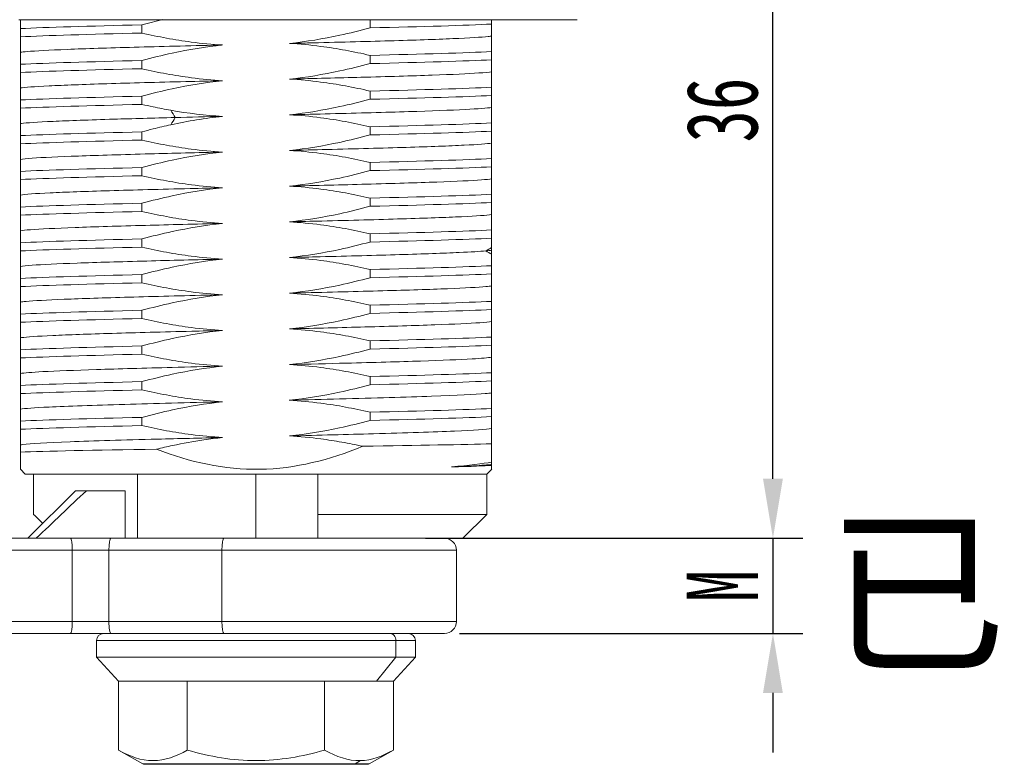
# Model space of a CAD drawing. Header units: millimetres. Extents: x 2948 to 3214, y 1377 to 1606.
# Tile 4 of 12: x 3023 to 3064, y 1487 to 1519. Entities that reach past the tile are written whole.
import ezdxf

# ---------------------------------------------------------------- set-up
doc = ezdxf.new("R2010")
doc.units = ezdxf.units.MM
doc.layers.get('Defpoints').update_dxf_attribs({"lineweight": 18})
for name, color, linetype, lineweight in [('10', 7, 'Continuous', 18), ('20', 7, 'Continuous', 18), ('尺寸线层', 3, 'Continuous', 18)]:
    doc.layers.add(name, color=color, linetype=linetype, lineweight=lineweight)
doc.styles.get("Standard").update_dxf_attribs({"font": 'arial.ttf'})
doc.styles.add('标准', font='txt', dxfattribs={"width": 0.667})
doc.dimstyles.new('对齐', dxfattribs={"dimtxt": 3, "dimasz": 2.5, "dimexe": 1.25, "dimexo": 0.625, "dimtad": 1, "dimdsep": 46, "dimtxsty": '标准', "dimcen": 2.5, "dimdle": 5, "dimclrd": 3, "dimclre": 3, "dimclrt": 3, "dimadec": 0, "dimazin": 0, "dimtfac": 1, "dimtmove": 0, "dimatfit": 3, "dimfxl": 1, "dimtolj": 1, "dimarcsym": 0})

# ---------------------------------------------------------------- blocks, each defined once
blk = doc.blocks.new('*D24')
at = {"layer": 'Defpoints', "color": 0, "transparency": 16777216}
for p in [(3043.752, 1532.919), (3054.47, 1532.919), (3039.249, 1496.919)]:
    blk.add_point(p, dxfattribs=at)
at = {"layer": '尺寸线层', "color": 3, "linetype": 'Continuous', "lineweight": -2, "transparency": 16777216}
for p, q in [((3044.377, 1532.919), (3055.72, 1532.919)), ((3054.47, 1499.419), (3054.47, 1530.419)), ((3039.874, 1496.919), (3055.72, 1496.919))]:
    blk.add_line(p, q, dxfattribs=at)
at = {"layer": '尺寸线层', "color": 3, "transparency": 16777216}
for points in [[(3054.053, 1530.419), (3054.886, 1530.419), (3054.47, 1532.919)], [(3054.053, 1499.419), (3054.886, 1499.419), (3054.47, 1496.919)]]:
    blk.add_solid(points, dxfattribs=at)
at = {"layer": '尺寸线层', "color": 3, "transparency": 16777216, "insert": (3052.345, 1514.919), "char_height": 3, "width": 5.93296, "attachment_point": 5, "rotation": 90, "style": '标准'}
blk.add_mtext('\\A1;36', dxfattribs=at)
blk = doc.blocks.new('*D29')
at = {"layer": 'Defpoints', "color": 0, "transparency": 16777216}
for p in [(3041.443, 1496.919), (3040.667, 1492.919), (3054.47, 1492.919)]:
    blk.add_point(p, dxfattribs=at)
at = {"layer": '尺寸线层', "color": 3, "linetype": 'Continuous', "lineweight": -2, "transparency": 16777216}
for p, q in [((3054.47, 1499.419), (3054.47, 1501.919)), ((3042.068, 1496.919), (3055.72, 1496.919)), ((3054.47, 1496.919), (3054.47, 1492.919)), ((3041.292, 1492.919), (3055.72, 1492.919)), ((3054.47, 1490.419), (3054.47, 1487.919))]:
    blk.add_line(p, q, dxfattribs=at)
at = {"layer": '尺寸线层', "color": 3, "transparency": 16777216}
for points in [[(3054.053, 1499.419), (3054.886, 1499.419), (3054.47, 1496.919)], [(3054.053, 1490.419), (3054.886, 1490.419), (3054.47, 1492.919)]]:
    blk.add_solid(points, dxfattribs=at)
at = {"layer": '尺寸线层', "color": 3, "transparency": 16777216, "insert": (3052.345, 1494.919), "char_height": 3, "width": 6, "attachment_point": 5, "rotation": 90, "style": '标准'}
blk.add_mtext('\\A1;M', dxfattribs=at)

msp = doc.modelspace()

# ---------------------------------------------------------------- linework, layer by layer
at = {"layer": '10', "color": 0, "linetype": 'Continuous'}
for p, q in [((3029.204, 1518.719), (3022.781, 1518.719)), ((3022.843, 1518.72), (3022.843, 1518.344)), ((3022.843, 1518.344), (3022.843, 1517.999)), ((3027.948, 1518.504), (3027.948, 1518.159)), ((3036.281, 1518.719), (3029.204, 1518.719)), ((3042.704, 1518.719), (3036.281, 1518.719)), ((3037.537, 1518.719), (3037.537, 1518.374)), ((3042.643, 1518.719), (3042.643, 1518.534)), ((3042.643, 1518.534), (3042.643, 1518.03)), ((3042.704, 1518.719), (3046.243, 1518.719)), ((3022.843, 1517.999), (3022.843, 1517.347)), ((3042.643, 1518.03), (3042.643, 1517.378)), ((3022.843, 1517.347), (3022.843, 1516.844)), ((3037.537, 1517.219), (3037.537, 1516.874)), ((3042.643, 1517.378), (3042.643, 1517.034)), ((3022.843, 1516.499), (3022.843, 1516.844)), ((3027.948, 1517.004), (3027.948, 1516.659)), ((3042.643, 1517.034), (3042.643, 1516.53)), ((3022.843, 1516.499), (3022.843, 1515.848)), ((3042.643, 1516.53), (3042.643, 1515.879)), ((3022.843, 1515.848), (3022.843, 1515.344)), ((3042.643, 1515.879), (3042.643, 1515.533)), ((3027.948, 1515.503), (3027.948, 1515.159)), ((3037.537, 1515.719), (3037.537, 1515.374)), ((3042.643, 1515.533), (3042.643, 1515.03)), ((3022.843, 1514.999), (3022.843, 1515.344)), ((3022.843, 1514.999), (3022.843, 1514.348)), ((3042.643, 1515.03), (3042.643, 1514.379)), ((3022.843, 1514.348), (3022.843, 1513.844)), ((3037.537, 1514.219), (3037.537, 1513.874)), ((3042.643, 1514.379), (3042.643, 1514.034)), ((3022.843, 1513.499), (3022.843, 1513.844)), ((3027.948, 1514.003), (3027.948, 1513.658)), ((3042.643, 1514.034), (3042.643, 1513.53)), ((3022.843, 1513.499), (3022.843, 1512.847)), ((3042.643, 1513.53), (3042.643, 1512.879)), ((3022.843, 1512.847), (3022.843, 1512.344)), ((3037.537, 1512.719), (3037.537, 1512.374)), ((3042.643, 1512.879), (3042.643, 1512.534)), ((3042.643, 1512.534), (3042.643, 1512.03)), ((3022.843, 1511.999), (3022.843, 1512.344)), ((3027.948, 1512.504), (3027.948, 1512.159)), ((3022.843, 1511.999), (3022.843, 1511.348)), ((3042.643, 1512.03), (3042.643, 1511.378)), ((3022.843, 1511.348), (3022.843, 1510.844)), ((3042.643, 1511.378), (3042.643, 1511.034)), ((3027.948, 1511.003), (3027.948, 1510.658)), ((3037.537, 1511.219), (3037.537, 1510.874)), ((3042.643, 1511.034), (3042.643, 1510.53)), ((3022.843, 1510.499), (3022.843, 1510.844)), ((3022.843, 1510.499), (3022.843, 1509.847)), ((3042.643, 1510.53), (3042.643, 1509.879)), ((3022.843, 1509.847), (3022.843, 1509.344)), ((3037.537, 1509.719), (3037.537, 1509.374)), ((3042.643, 1509.879), (3042.643, 1509.534)), ((3022.843, 1508.999), (3022.843, 1509.344)), ((3027.948, 1509.504), (3027.948, 1509.158)), ((3042.643, 1509.534), (3042.643, 1509.143)), ((3022.843, 1508.999), (3022.843, 1508.347)), ((3042.643, 1509.143), (3042.643, 1509.03)), ((3042.643, 1509.03), (3042.643, 1508.86)), ((3042.643, 1508.86), (3042.643, 1508.379)), ((3042.643, 1508.379), (3042.643, 1508.034)), ((3022.843, 1508.347), (3022.843, 1507.844)), ((3027.948, 1508.004), (3027.948, 1507.659)), ((3037.537, 1508.219), (3037.537, 1507.874)), ((3042.643, 1508.034), (3042.643, 1507.53)), ((3022.843, 1507.499), (3022.843, 1507.844)), ((3022.843, 1507.499), (3022.843, 1506.847)), ((3042.643, 1507.53), (3042.643, 1506.878)), ((3022.843, 1506.847), (3022.843, 1506.344)), ((3042.643, 1506.878), (3042.643, 1506.534)), ((3022.843, 1505.999), (3022.843, 1506.344)), ((3027.948, 1506.503), (3027.948, 1506.159)), ((3037.537, 1506.719), (3037.537, 1506.374)), ((3042.643, 1506.534), (3042.643, 1506.03)), ((3022.843, 1505.999), (3022.843, 1505.348)), ((3042.643, 1506.03), (3042.643, 1505.378)), ((3022.843, 1505.348), (3022.843, 1504.844)), ((3037.537, 1505.219), (3037.537, 1504.874)), ((3042.643, 1505.378), (3042.643, 1505.033)), ((3022.843, 1504.499), (3022.843, 1504.844)), ((3027.948, 1505.003), (3027.948, 1504.659)), ((3042.643, 1505.033), (3042.643, 1504.53)), ((3022.843, 1504.499), (3022.843, 1503.848)), ((3042.643, 1504.53), (3042.643, 1503.879)), ((3022.843, 1503.848), (3022.843, 1503.344)), ((3042.643, 1503.879), (3042.643, 1503.534)), ((3027.948, 1503.504), (3027.948, 1503.159)), ((3037.537, 1503.719), (3037.537, 1503.374)), ((3042.643, 1503.534), (3042.643, 1503.03)), ((3022.843, 1502.999), (3022.843, 1503.344)), ((3022.843, 1502.999), (3022.843, 1502.347)), ((3042.643, 1503.03), (3042.643, 1502.378)), ((3022.843, 1502.347), (3022.843, 1501.844)), ((3037.537, 1502.219), (3037.537, 1501.874)), ((3042.643, 1502.378), (3042.643, 1502.034)), ((3022.843, 1501.5), (3022.843, 1501.844)), ((3027.948, 1502.003), (3027.948, 1501.658)), ((3042.643, 1502.034), (3042.643, 1501.53)), ((3022.843, 1501.5), (3022.843, 1500.847)), ((3042.643, 1501.53), (3042.643, 1500.894)), ((3022.843, 1500.847), (3022.843, 1500.542)), ((3022.843, 1499.819), (3022.843, 1500.542)), ((3042.643, 1500.894), (3042.643, 1500.123)), ((3042.643, 1500.124), (3042.643, 1500.03)), ((3022.843, 1499.819), (3023.043, 1499.619)), ((3042.443, 1499.619), (3042.653, 1499.829)), ((3042.643, 1500.03), (3042.643, 1499.983)), ((3042.643, 1499.983), (3042.643, 1499.822)), ((3023.043, 1499.619), (3035.343, 1499.619)), ((3023.398, 1499.619), (3023.398, 1497.919)), ((3027.768, 1499.619), (3027.768, 1496.919)), ((3035.343, 1499.619), (3035.343, 1497.919)), ((3042.443, 1499.619), (3035.343, 1499.619)), ((3042.443, 1497.919), (3042.443, 1499.619)), ((3042.443, 1497.919), (3035.343, 1497.919)), ((3035.343, 1497.919), (3035.343, 1496.919)), ((3041.443, 1496.919), (3042.443, 1497.919)), ((3035.343, 1496.919), (3041.443, 1496.919)), ((3026.043, 1492.619), (3026.043, 1491.919)), ((3039.443, 1491.919), (3039.443, 1492.619)), ((3026.043, 1491.919), (3026.969, 1490.919)), ((3038.622, 1491.919), (3026.043, 1491.919)), ((3038.516, 1490.919), (3039.443, 1491.919)), ((3038.622, 1491.919), (3039.443, 1491.919)), ((3026.969, 1488.019), (3026.969, 1490.919)), ((3029.856, 1490.919), (3026.969, 1490.919)), ((3029.856, 1488.019), (3029.856, 1490.919)), ((3032.743, 1490.919), (3029.856, 1490.919)), ((3035.629, 1490.919), (3032.743, 1490.919)), ((3037.809, 1490.919), (3035.629, 1490.919)), ((3035.629, 1488.019), (3035.629, 1490.919)), ((3038.516, 1490.919), (3037.809, 1490.919)), ((3038.516, 1488.019), (3038.516, 1490.919)), ((3026.969, 1488.019), (3027.985, 1487.432)), ((3037.5, 1487.432), (3038.516, 1488.019)), ((3032.743, 1487.419), (3028.035, 1487.419)), ((3036.874, 1487.419), (3032.743, 1487.419)), ((3036.874, 1487.419), (3037.45, 1487.419))]:
    msp.add_line(p, q, dxfattribs=at)
at = {"layer": '10', "color": 0, "linetype": 'Continuous', "lineweight": 5}
for p, q in [((3032.743, 1499.619), (3032.743, 1496.919)), ((3026.043, 1492.619), (3038.622, 1492.619)), ((3038.622, 1492.619), (3038.622, 1491.919)), ((3039.443, 1492.619), (3038.622, 1492.619)), ((3037.809, 1490.919), (3038.622, 1491.919)), ((3036.918, 1487.432), (3027.985, 1487.432)), ((3036.918, 1487.432), (3037.132, 1487.573)), ((3036.918, 1487.432), (3037.5, 1487.432))]:
    msp.add_line(p, q, dxfattribs=at)
at = {"layer": '10', "color": 0, "linetype": 'Continuous'}
for centre, radius, start, end in [((3026.343, 1492.619), 0.3, 90, 180), ((3039.143, 1492.619), 0.3, 0, 90), ((3028.035, 1487.519), 0.1, 240, 270), ((3037.45, 1487.519), 0.1, 270, 300)]:
    msp.add_arc(centre, radius, start, end, dxfattribs=at)
at = {"layer": '10', "color": 0, "linetype": 'Continuous', "lineweight": 5}
for centre, major_axis, start_param, end_param in [((3038.359, 1492.619), (0, -0.3), 1.570796, 3.141593), ((3036.874, 1487.519), (0, 0.1), 3.141593, 3.665191)]:
    msp.add_ellipse(centre, major_axis=major_axis, ratio=0.877583, start_param=start_param, end_param=end_param, dxfattribs=at)
at = {"layer": '10', "color": 0, "linetype": 'Continuous'}
for points in [[(3027.948, 1518.504), (3028.24, 1518.583), (3028.535, 1518.658), (3028.83, 1518.726)], [(3027.948, 1518.504), (3025.726, 1518.449), (3023.919, 1518.397), (3022.843, 1518.344)], [(3037.537, 1518.374), (3039.759, 1518.427), (3041.567, 1518.48), (3042.643, 1518.534)], [(3022.843, 1517.999), (3023.919, 1518.053), (3025.726, 1518.104), (3027.948, 1518.159)], [(3042.643, 1517.378), (3041.567, 1517.325), (3039.759, 1517.273), (3037.537, 1517.219)], [(3027.948, 1517.004), (3025.726, 1516.951), (3023.919, 1516.897), (3022.843, 1516.844)], [(3022.843, 1516.499), (3023.919, 1516.552), (3025.726, 1516.605), (3027.948, 1516.659)], [(3037.537, 1516.874), (3039.759, 1516.927), (3041.567, 1516.981), (3042.643, 1517.034)], [(3042.643, 1515.879), (3041.567, 1515.824), (3039.759, 1515.773), (3037.537, 1515.719)], [(3027.948, 1515.503), (3025.726, 1515.45), (3023.919, 1515.398), (3022.843, 1515.344)], [(3037.537, 1515.374), (3039.759, 1515.428), (3041.567, 1515.479), (3042.643, 1515.533)], [(3022.843, 1514.999), (3023.919, 1515.052), (3025.726, 1515.105), (3027.948, 1515.159)], [(3029.345, 1514.606), (3029.285, 1514.707), (3029.225, 1514.809), (3029.166, 1514.91)], [(3031.334, 1514.655), (3030.607, 1514.697), (3029.882, 1514.785), (3029.166, 1514.91)], [(3029.166, 1514.302), (3029.881, 1514.457), (3030.606, 1514.578), (3031.334, 1514.655)], [(3029.166, 1514.302), (3029.225, 1514.403), (3029.285, 1514.505), (3029.345, 1514.606)], [(3029.345, 1514.606), (3029.988, 1514.622), (3030.656, 1514.639), (3031.334, 1514.655)], [(3042.643, 1514.379), (3041.567, 1514.326), (3039.759, 1514.272), (3037.537, 1514.219)], [(3027.948, 1514.003), (3025.726, 1513.95), (3023.919, 1513.898), (3022.843, 1513.844)], [(3037.537, 1513.874), (3039.759, 1513.928), (3041.567, 1513.979), (3042.643, 1514.034)], [(3022.843, 1513.499), (3023.919, 1513.553), (3025.726, 1513.605), (3027.948, 1513.658)], [(3042.643, 1512.879), (3041.567, 1512.826), (3039.759, 1512.772), (3037.537, 1512.719)], [(3037.537, 1512.374), (3039.759, 1512.427), (3041.567, 1512.481), (3042.643, 1512.534)], [(3027.948, 1512.504), (3025.726, 1512.45), (3023.919, 1512.397), (3022.843, 1512.344)], [(3022.843, 1511.999), (3023.919, 1512.052), (3025.726, 1512.105), (3027.948, 1512.159)], [(3042.643, 1511.378), (3041.567, 1511.324), (3039.759, 1511.273), (3037.537, 1511.219)], [(3027.948, 1511.003), (3025.726, 1510.95), (3023.919, 1510.898), (3022.843, 1510.844)], [(3037.537, 1510.874), (3039.759, 1510.928), (3041.567, 1510.979), (3042.643, 1511.034)], [(3022.843, 1510.499), (3023.919, 1510.553), (3025.726, 1510.604), (3027.948, 1510.658)], [(3042.643, 1509.879), (3041.567, 1509.826), (3039.759, 1509.772), (3037.537, 1509.719)], [(3027.948, 1509.504), (3025.726, 1509.451), (3023.919, 1509.397), (3022.843, 1509.344)], [(3037.537, 1509.374), (3039.759, 1509.428), (3041.567, 1509.479), (3042.643, 1509.534)], [(3022.843, 1508.999), (3023.919, 1509.053), (3025.726, 1509.105), (3027.948, 1509.158)], [(3042.406, 1509.002), (3042.508, 1509.011), (3042.587, 1509.021), (3042.643, 1509.03)], [(3042.643, 1508.86), (3042.564, 1508.907), (3042.485, 1508.954), (3042.406, 1509.002)], [(3042.643, 1508.379), (3041.567, 1508.326), (3039.759, 1508.272), (3037.537, 1508.219)], [(3027.948, 1508.004), (3025.726, 1507.95), (3023.919, 1507.897), (3022.843, 1507.844)], [(3037.537, 1507.874), (3039.759, 1507.927), (3041.567, 1507.98), (3042.643, 1508.034)], [(3022.843, 1507.499), (3023.919, 1507.553), (3025.726, 1507.605), (3027.948, 1507.659)], [(3042.643, 1506.878), (3041.567, 1506.825), (3039.759, 1506.773), (3037.537, 1506.719)], [(3027.948, 1506.503), (3025.726, 1506.45), (3023.919, 1506.397), (3022.843, 1506.344)], [(3037.537, 1506.374), (3039.759, 1506.427), (3041.567, 1506.481), (3042.643, 1506.534)], [(3022.843, 1505.999), (3023.919, 1506.052), (3025.726, 1506.105), (3027.948, 1506.159)], [(3042.643, 1505.378), (3041.567, 1505.324), (3039.759, 1505.273), (3037.537, 1505.219)], [(3027.948, 1505.003), (3025.726, 1504.95), (3023.919, 1504.898), (3022.843, 1504.844)], [(3022.843, 1504.499), (3023.919, 1504.552), (3025.726, 1504.606), (3027.948, 1504.659)], [(3037.537, 1504.874), (3039.759, 1504.928), (3041.567, 1504.98), (3042.643, 1505.033)], [(3042.643, 1503.879), (3041.567, 1503.825), (3039.759, 1503.772), (3037.537, 1503.719)], [(3027.948, 1503.504), (3025.726, 1503.449), (3023.919, 1503.398), (3022.843, 1503.344)], [(3037.537, 1503.374), (3039.759, 1503.429), (3041.567, 1503.481), (3042.643, 1503.534)], [(3022.843, 1502.999), (3023.919, 1503.051), (3025.726, 1503.104), (3027.948, 1503.159)], [(3042.643, 1502.378), (3041.567, 1502.324), (3039.759, 1502.271), (3037.537, 1502.219)], [(3022.843, 1501.844), (3023.919, 1501.899), (3025.726, 1501.951), (3027.948, 1502.003)], [(3037.537, 1501.874), (3039.759, 1501.926), (3041.567, 1501.979), (3042.643, 1502.034)], [(3027.948, 1501.658), (3025.726, 1501.605), (3023.919, 1501.553), (3022.843, 1501.5)], [(3028.567, 1500.664), (3025.938, 1500.624), (3023.846, 1500.582), (3022.843, 1500.542)], [(3042.643, 1500.894), (3041.506, 1500.859), (3039.578, 1500.825), (3037.229, 1500.788)], [(3040.958, 1499.919), (3041.701, 1499.987), (3042.278, 1500.055), (3042.643, 1500.123)], [(3042.643, 1499.983), (3042.364, 1499.961), (3041.791, 1499.94), (3040.957, 1499.918)], [(3023.398, 1497.919), (3023.532, 1497.79), (3023.664, 1497.663), (3023.794, 1497.537)], [(3037.132, 1487.573), (3036.619, 1487.559), (3036.12, 1487.736), (3035.629, 1488.019)], [(3038.516, 1488.019), (3038.064, 1487.758), (3037.604, 1487.586), (3037.132, 1487.573)]]:
    msp.add_open_spline(points, degree=3, dxfattribs=at)
for points, knots in [([(3037.537, 1518.374), (3037.115, 1518.26), (3036.689, 1518.155), (3035.565, 1517.913), (3034.86, 1517.797), (3034.152, 1517.722)], [0, 0, 0, 0, 1.313128, 1.313128, 3.451302, 3.451302, 3.451302, 3.451302]), ([(3031.332, 1517.655), (3030.895, 1517.68), (3030.458, 1517.722), (3029.675, 1517.824), (3029.328, 1517.88), (3028.636, 1518.007), (3028.291, 1518.079), (3027.948, 1518.159)], [0, 0, 0, 0, 1.314423, 1.314423, 2.368691, 2.368691, 3.425545, 3.425545, 3.425545, 3.425545]), ([(3034.152, 1517.722), (3034.406, 1517.729), (3035.899, 1517.765), (3038.493, 1517.831), (3041.213, 1517.921), (3042.335, 1517.988), (3042.606, 1518.024), (3042.643, 1518.03)], [0, 0, 0, 0, 0.508175, 3.000766, 5.493356, 7.985947, 8.498021, 8.498021, 8.498021, 8.498021]), ([(3022.843, 1517.347), (3022.907, 1517.358), (3023.263, 1517.399), (3024.626, 1517.47), (3027.502, 1517.56), (3029.969, 1517.622), (3031.273, 1517.654), (3031.332, 1517.655)], [0, 0, 0, 0, 0.902159, 3.394292, 5.886425, 8.378558, 8.496528, 8.496528, 8.496528, 8.496528]), ([(3027.948, 1517.004), (3028.37, 1517.118), (3028.796, 1517.222), (3029.92, 1517.464), (3030.624, 1517.581), (3031.332, 1517.655)], [0, 0, 0, 0, 1.31314, 1.31314, 3.44976, 3.44976, 3.44976, 3.44976]), ([(3034.152, 1517.722), (3034.589, 1517.697), (3035.026, 1517.656), (3035.809, 1517.553), (3036.156, 1517.498), (3036.849, 1517.371), (3037.194, 1517.298), (3037.537, 1517.219)], [0, 0, 0, 0, 1.314424, 1.314424, 2.369456, 2.369456, 3.427087, 3.427087, 3.427087, 3.427087]), ([(3031.336, 1516.155), (3030.898, 1516.18), (3030.462, 1516.222), (3029.678, 1516.324), (3029.33, 1516.379), (3028.637, 1516.506), (3028.292, 1516.579), (3027.948, 1516.659)], [0, 0, 0, 0, 1.314399, 1.314399, 2.370449, 2.370449, 3.429142, 3.429142, 3.429142, 3.429142]), ([(3037.537, 1516.874), (3037.115, 1516.759), (3036.689, 1516.655), (3035.565, 1516.414), (3034.86, 1516.297), (3034.152, 1516.223)], [0, 0, 0, 0, 1.313155, 1.313155, 3.45077, 3.45077, 3.45077, 3.45077]), ([(3034.152, 1516.223), (3035.192, 1516.248), (3037.428, 1516.303), (3040.331, 1516.388), (3042.049, 1516.465), (3042.541, 1516.513), (3042.643, 1516.53)], [0, 0, 0, 0, 2.07969, 4.571879, 7.064068, 8.497572, 8.497572, 8.497572, 8.497572]), ([(3022.843, 1515.848), (3023.019, 1515.877), (3023.843, 1515.937), (3026.329, 1516.027), (3029.067, 1516.1), (3030.815, 1516.142), (3031.336, 1516.155)], [0, 0, 0, 0, 2.47286, 4.965969, 7.459078, 8.499988, 8.499988, 8.499988, 8.499988]), ([(3027.948, 1515.503), (3028.37, 1515.618), (3028.796, 1515.723), (3029.921, 1515.964), (3030.627, 1516.081), (3031.336, 1516.155)], [0, 0, 0, 0, 1.313124, 1.313124, 3.453358, 3.453358, 3.453358, 3.453358]), ([(3034.152, 1516.223), (3034.589, 1516.197), (3035.026, 1516.155), (3035.809, 1516.053), (3036.156, 1515.998), (3036.849, 1515.871), (3037.194, 1515.799), (3037.537, 1515.719)], [0, 0, 0, 0, 1.314398, 1.314398, 2.369175, 2.369175, 3.42656, 3.42656, 3.42656, 3.42656]), ([(3029.166, 1514.91), (3028.915, 1514.954), (3028.665, 1515.002), (3028.259, 1515.088), (3028.103, 1515.123), (3027.948, 1515.159)], [0, 0, 0, 0, 0.764131, 0.764131, 1.243145, 1.243145, 1.243145, 1.243145]), ([(3037.537, 1515.374), (3037.115, 1515.259), (3036.689, 1515.155), (3035.564, 1514.913), (3034.859, 1514.797), (3034.149, 1514.722)], [0, 0, 0, 0, 1.313128, 1.313128, 3.453498, 3.453498, 3.453498, 3.453498]), ([(3034.149, 1514.722), (3034.73, 1514.736), (3036.536, 1514.781), (3039.301, 1514.855), (3041.694, 1514.943), (3042.475, 1515.002), (3042.643, 1515.03)], [0, 0, 0, 0, 1.161678, 3.65478, 6.147881, 8.500147, 8.500147, 8.500147, 8.500147]), ([(3022.843, 1514.348), (3022.855, 1514.35), (3023.064, 1514.382), (3024.004, 1514.445), (3026.421, 1514.529), (3028.425, 1514.583), (3029.345, 1514.606)], [0, 0, 0, 0, 0.157442, 2.450877, 4.744311, 6.508442, 6.508442, 6.508442, 6.508442]), ([(3034.149, 1514.722), (3034.587, 1514.697), (3035.023, 1514.656), (3035.807, 1514.554), (3036.155, 1514.499), (3036.848, 1514.371), (3037.194, 1514.299), (3037.537, 1514.219)], [0, 0, 0, 0, 1.314395, 1.314395, 2.370514, 2.370514, 3.429281, 3.429281, 3.429281, 3.429281]), ([(3027.948, 1514.003), (3028.104, 1514.046), (3028.26, 1514.087), (3028.666, 1514.189), (3028.915, 1514.247), (3029.166, 1514.302)], [0, 0, 0, 0, 0.484893, 0.484893, 1.254047, 1.254047, 1.254047, 1.254047]), ([(3037.537, 1513.874), (3037.115, 1513.759), (3036.689, 1513.655), (3035.564, 1513.413), (3034.858, 1513.297), (3034.149, 1513.222)], [0, 0, 0, 0, 1.313588, 1.313588, 3.453533, 3.453533, 3.453533, 3.453533]), ([(3031.333, 1513.155), (3030.896, 1513.18), (3030.459, 1513.222), (3029.676, 1513.324), (3029.329, 1513.379), (3028.636, 1513.507), (3028.291, 1513.579), (3027.948, 1513.658)], [0, 0, 0, 0, 1.314862, 1.314862, 2.36942, 2.36942, 3.426581, 3.426581, 3.426581, 3.426581]), ([(3034.149, 1513.222), (3034.682, 1513.235), (3036.452, 1513.278), (3039.216, 1513.352), (3041.669, 1513.442), (3042.471, 1513.501), (3042.643, 1513.53)], [0, 0, 0, 0, 1.06412, 3.581434, 6.098748, 8.50017, 8.50017, 8.50017, 8.50017]), ([(3022.843, 1512.847), (3022.939, 1512.864), (3023.414, 1512.911), (3025.1, 1512.988), (3028.021, 1513.074), (3030.28, 1513.13), (3031.333, 1513.155)], [0, 0, 0, 0, 1.359969, 3.876302, 6.392635, 8.497599, 8.497599, 8.497599, 8.497599]), ([(3027.948, 1512.504), (3028.371, 1512.618), (3028.796, 1512.723), (3029.921, 1512.964), (3030.625, 1513.08), (3031.333, 1513.155)], [0, 0, 0, 0, 1.313618, 1.313618, 3.450792, 3.450792, 3.450792, 3.450792]), ([(3034.149, 1513.222), (3034.587, 1513.197), (3035.024, 1513.156), (3035.807, 1513.054), (3036.155, 1512.999), (3036.848, 1512.871), (3037.194, 1512.799), (3037.537, 1512.719)], [0, 0, 0, 0, 1.314862, 1.314862, 2.370768, 2.370768, 3.429316, 3.429316, 3.429316, 3.429316]), ([(3031.335, 1511.655), (3030.898, 1511.68), (3030.461, 1511.722), (3029.678, 1511.824), (3029.33, 1511.879), (3028.637, 1512.007), (3028.291, 1512.079), (3027.948, 1512.159)], [0, 0, 0, 0, 1.314868, 1.314868, 2.370594, 2.370594, 3.428953, 3.428953, 3.428953, 3.428953]), ([(3037.537, 1512.374), (3037.115, 1512.259), (3036.689, 1512.155), (3035.565, 1511.914), (3034.861, 1511.797), (3034.153, 1511.723)], [0, 0, 0, 0, 1.313615, 1.313615, 3.450185, 3.450185, 3.450185, 3.450185]), ([(3034.153, 1511.723), (3035.276, 1511.75), (3037.601, 1511.807), (3040.53, 1511.895), (3042.119, 1511.97), (3042.556, 1512.015), (3042.643, 1512.03)], [0, 0, 0, 0, 2.246258, 4.762514, 7.278769, 8.496989, 8.496989, 8.496989, 8.496989]), ([(3034.153, 1511.723), (3034.59, 1511.697), (3035.027, 1511.655), (3035.81, 1511.553), (3036.157, 1511.498), (3036.849, 1511.371), (3037.194, 1511.299), (3037.537, 1511.219)], [0, 0, 0, 0, 1.314868, 1.314868, 2.369124, 2.369124, 3.425973, 3.425973, 3.425973, 3.425973]), ([(3022.843, 1511.348), (3022.844, 1511.348), (3023.028, 1511.379), (3023.887, 1511.44), (3026.442, 1511.531), (3029.171, 1511.602), (3030.874, 1511.644), (3031.335, 1511.655)], [0, 0, 0, 0, 0.025858, 2.543147, 5.060436, 7.577726, 8.499795, 8.499795, 8.499795, 8.499795]), ([(3027.948, 1511.003), (3028.371, 1511.118), (3028.796, 1511.223), (3029.921, 1511.464), (3030.627, 1511.581), (3031.335, 1511.655)], [0, 0, 0, 0, 1.313586, 1.313586, 3.453169, 3.453169, 3.453169, 3.453169]), ([(3037.537, 1510.874), (3037.115, 1510.759), (3036.689, 1510.655), (3035.564, 1510.413), (3034.859, 1510.297), (3034.15, 1510.222)], [0, 0, 0, 0, 1.313586, 1.313586, 3.453153, 3.453153, 3.453153, 3.453153]), ([(3031.333, 1510.155), (3030.895, 1510.18), (3030.458, 1510.222), (3029.675, 1510.324), (3029.328, 1510.379), (3028.636, 1510.507), (3028.291, 1510.579), (3027.948, 1510.658)], [0, 0, 0, 0, 1.314868, 1.314868, 2.369115, 2.369115, 3.425955, 3.425955, 3.425955, 3.425955]), ([(3034.15, 1510.222), (3034.608, 1510.234), (3036.309, 1510.275), (3039.038, 1510.347), (3041.594, 1510.438), (3042.456, 1510.499), (3042.64, 1510.53), (3042.643, 1510.53)], [0, 0, 0, 0, 0.917101, 3.434388, 5.951675, 8.468962, 8.499781, 8.499781, 8.499781, 8.499781]), ([(3022.843, 1509.847), (3022.929, 1509.862), (3023.364, 1509.907), (3024.95, 1509.982), (3027.88, 1510.07), (3030.206, 1510.128), (3031.333, 1510.155)], [0, 0, 0, 0, 1.213262, 3.729515, 6.245769, 8.49697, 8.49697, 8.49697, 8.49697]), ([(3027.948, 1509.504), (3028.371, 1509.618), (3028.796, 1509.723), (3029.92, 1509.964), (3030.625, 1510.08), (3031.333, 1510.155)], [0, 0, 0, 0, 1.313614, 1.313614, 3.450166, 3.450166, 3.450166, 3.450166]), ([(3034.15, 1510.222), (3034.587, 1510.197), (3035.024, 1510.156), (3035.807, 1510.054), (3036.155, 1509.999), (3036.848, 1509.871), (3037.194, 1509.799), (3037.537, 1509.719)], [0, 0, 0, 0, 1.314868, 1.314868, 2.370587, 2.370587, 3.428937, 3.428937, 3.428937, 3.428937]), ([(3037.537, 1509.374), (3037.115, 1509.26), (3036.69, 1509.155), (3035.565, 1508.913), (3034.859, 1508.797), (3034.15, 1508.722)], [0, 0, 0, 0, 1.312729, 1.312729, 3.452806, 3.452806, 3.452806, 3.452806]), ([(3031.332, 1508.655), (3030.895, 1508.68), (3030.459, 1508.722), (3029.676, 1508.824), (3029.329, 1508.879), (3028.636, 1509.007), (3028.291, 1509.079), (3027.948, 1509.158)], [0, 0, 0, 0, 1.31401, 1.31401, 2.36867, 2.36867, 3.425929, 3.425929, 3.425929, 3.425929]), ([(3034.15, 1508.722), (3034.586, 1508.733), (3036.242, 1508.773), (3038.921, 1508.843), (3041.282, 1508.926), (3042.159, 1508.979), (3042.406, 1509.002)], [0, 0, 0, 0, 0.932448, 3.579023, 6.225597, 8.26137, 8.26137, 8.26137, 8.26137]), ([(3022.843, 1508.347), (3022.938, 1508.364), (3023.404, 1508.41), (3025.047, 1508.486), (3027.944, 1508.572), (3030.228, 1508.628), (3031.332, 1508.655)], [0, 0, 0, 0, 1.346887, 3.818301, 6.289715, 8.496938, 8.496938, 8.496938, 8.496938]), ([(3027.948, 1508.004), (3028.37, 1508.118), (3028.796, 1508.222), (3029.92, 1508.464), (3030.624, 1508.58), (3031.332, 1508.655)], [0, 0, 0, 0, 1.312758, 1.312758, 3.45014, 3.45014, 3.45014, 3.45014]), ([(3034.15, 1508.722), (3034.587, 1508.697), (3035.024, 1508.656), (3035.807, 1508.554), (3036.155, 1508.499), (3036.848, 1508.371), (3037.194, 1508.299), (3037.537, 1508.219)], [0, 0, 0, 0, 1.314013, 1.314013, 2.369987, 2.369987, 3.428592, 3.428592, 3.428592, 3.428592]), ([(3031.333, 1507.155), (3030.895, 1507.18), (3030.459, 1507.222), (3029.676, 1507.324), (3029.329, 1507.379), (3028.636, 1507.507), (3028.291, 1507.579), (3027.948, 1507.659)], [0, 0, 0, 0, 1.314032, 1.314032, 2.368787, 2.368787, 3.426132, 3.426132, 3.426132, 3.426132]), ([(3037.537, 1507.874), (3037.115, 1507.76), (3036.689, 1507.655), (3035.565, 1507.414), (3034.861, 1507.297), (3034.153, 1507.223)], [0, 0, 0, 0, 1.312741, 1.312741, 3.450334, 3.450334, 3.450334, 3.450334]), ([(3022.843, 1506.847), (3022.898, 1506.857), (3023.224, 1506.896), (3024.495, 1506.965), (3027.286, 1507.055), (3029.797, 1507.118), (3031.18, 1507.151), (3031.333, 1507.155)], [0, 0, 0, 0, 0.778248, 3.249823, 5.721397, 8.192971, 8.497098, 8.497098, 8.497098, 8.497098]), ([(3027.948, 1506.503), (3028.37, 1506.618), (3028.796, 1506.722), (3029.92, 1506.964), (3030.624, 1507.081), (3031.333, 1507.155)], [0, 0, 0, 0, 1.312741, 1.312741, 3.450346, 3.450346, 3.450346, 3.450346]), ([(3034.153, 1507.223), (3034.303, 1507.226), (3035.686, 1507.26), (3038.195, 1507.323), (3040.988, 1507.412), (3042.26, 1507.481), (3042.587, 1507.521), (3042.643, 1507.53)], [0, 0, 0, 0, 0.301009, 2.77258, 5.244151, 7.715722, 8.497085, 8.497085, 8.497085, 8.497085]), ([(3034.153, 1507.223), (3034.59, 1507.197), (3035.026, 1507.156), (3035.809, 1507.053), (3036.156, 1506.998), (3036.849, 1506.871), (3037.194, 1506.798), (3037.537, 1506.719)], [0, 0, 0, 0, 1.314032, 1.314032, 2.368781, 2.368781, 3.426119, 3.426119, 3.426119, 3.426119]), ([(3037.537, 1506.374), (3037.115, 1506.259), (3036.689, 1506.155), (3035.565, 1505.914), (3034.861, 1505.797), (3034.153, 1505.723)], [0, 0, 0, 0, 1.312758, 1.312758, 3.450151, 3.450151, 3.450151, 3.450151]), ([(3031.335, 1505.655), (3030.898, 1505.68), (3030.461, 1505.722), (3029.678, 1505.824), (3029.33, 1505.879), (3028.637, 1506.006), (3028.292, 1506.079), (3027.948, 1506.159)], [0, 0, 0, 0, 1.314013, 1.314013, 2.369994, 2.369994, 3.428604, 3.428604, 3.428604, 3.428604]), ([(3034.153, 1505.723), (3035.255, 1505.749), (3037.538, 1505.806), (3040.435, 1505.892), (3042.08, 1505.968), (3042.547, 1506.014), (3042.643, 1506.03)], [0, 0, 0, 0, 2.204123, 4.675539, 7.146956, 8.496949, 8.496949, 8.496949, 8.496949]), ([(3022.843, 1505.348), (3022.857, 1505.35), (3023.069, 1505.382), (3024.004, 1505.445), (3026.561, 1505.534), (3029.24, 1505.604), (3030.898, 1505.644), (3031.335, 1505.655)], [0, 0, 0, 0, 0.208515, 2.68079, 5.153064, 7.625338, 8.499495, 8.499495, 8.499495, 8.499495]), ([(3027.948, 1505.003), (3028.37, 1505.118), (3028.796, 1505.222), (3029.921, 1505.464), (3030.626, 1505.581), (3031.335, 1505.655)], [0, 0, 0, 0, 1.312729, 1.312729, 3.452819, 3.452819, 3.452819, 3.452819]), ([(3034.153, 1505.723), (3034.59, 1505.697), (3035.026, 1505.655), (3035.809, 1505.553), (3036.157, 1505.498), (3036.849, 1505.371), (3037.194, 1505.299), (3037.537, 1505.219)], [0, 0, 0, 0, 1.31401, 1.31401, 2.368675, 2.368675, 3.42594, 3.42594, 3.42594, 3.42594]), ([(3031.335, 1504.155), (3030.898, 1504.18), (3030.462, 1504.222), (3029.679, 1504.324), (3029.331, 1504.379), (3028.637, 1504.506), (3028.292, 1504.579), (3027.948, 1504.659)], [0, 0, 0, 0, 1.313997, 1.313997, 2.370161, 2.370161, 3.42898, 3.42898, 3.42898, 3.42898]), ([(3037.537, 1504.874), (3037.115, 1504.759), (3036.69, 1504.655), (3035.565, 1504.413), (3034.859, 1504.297), (3034.15, 1504.222)], [0, 0, 0, 0, 1.31276, 1.31276, 3.452623, 3.452623, 3.452623, 3.452623]), ([(3034.15, 1504.222), (3034.97, 1504.242), (3036.989, 1504.292), (3039.826, 1504.371), (3041.873, 1504.454), (3042.506, 1504.507), (3042.643, 1504.53)], [0, 0, 0, 0, 1.637977, 4.109997, 6.582018, 8.499363, 8.499363, 8.499363, 8.499363]), ([(3022.843, 1503.848), (3022.993, 1503.873), (3023.689, 1503.928), (3025.882, 1504.013), (3028.686, 1504.09), (3030.614, 1504.138), (3031.335, 1504.155)], [0, 0, 0, 0, 2.112732, 4.584966, 7.057201, 8.499895, 8.499895, 8.499895, 8.499895]), ([(3027.948, 1503.504), (3028.37, 1503.618), (3028.796, 1503.723), (3029.921, 1503.964), (3030.626, 1504.081), (3031.335, 1504.155)], [0, 0, 0, 0, 1.312751, 1.312751, 3.453195, 3.453195, 3.453195, 3.453195]), ([(3034.15, 1504.222), (3034.587, 1504.197), (3035.024, 1504.156), (3035.807, 1504.054), (3036.155, 1503.999), (3036.848, 1503.871), (3037.194, 1503.799), (3037.537, 1503.719)], [0, 0, 0, 0, 1.313996, 1.313996, 2.369879, 2.369879, 3.42841, 3.42841, 3.42841, 3.42841]), ([(3031.332, 1502.655), (3030.891, 1502.681), (3030.45, 1502.723), (3029.665, 1502.826), (3029.32, 1502.881), (3028.632, 1503.008), (3028.289, 1503.08), (3027.948, 1503.159)], [0, 0, 0, 0, 1.327736, 1.327736, 2.375588, 2.375588, 3.425955, 3.425955, 3.425955, 3.425955]), ([(3037.537, 1503.374), (3037.111, 1503.258), (3036.681, 1503.153), (3035.553, 1502.911), (3034.85, 1502.796), (3034.144, 1502.722)], [0, 0, 0, 0, 1.326447, 1.326447, 3.459171, 3.459171, 3.459171, 3.459171]), ([(3034.144, 1502.722), (3034.864, 1502.74), (3037.105, 1502.795), (3040.4, 1502.887), (3042.177, 1502.972), (3042.583, 1503.02), (3042.643, 1503.03)], [0, 0, 0, 0, 1.439724, 4.548392, 7.65706, 8.505931, 8.505931, 8.505931, 8.505931]), ([(3022.843, 1502.347), (3023.019, 1502.377), (3023.942, 1502.445), (3026.957, 1502.547), (3029.874, 1502.62), (3031.332, 1502.655)], [0, 0, 0, 0, 2.472686, 5.580778, 8.496808, 8.496808, 8.496808, 8.496808]), ([(3027.948, 1502.003), (3028.375, 1502.119), (3028.805, 1502.224), (3029.929, 1502.465), (3030.629, 1502.581), (3031.332, 1502.655)], [0, 0, 0, 0, 1.326446, 1.326446, 3.450192, 3.450192, 3.450192, 3.450192]), ([(3034.144, 1502.722), (3034.585, 1502.697), (3035.026, 1502.655), (3035.813, 1502.553), (3036.16, 1502.498), (3036.851, 1502.371), (3037.195, 1502.298), (3037.537, 1502.219)], [0, 0, 0, 0, 1.327706, 1.327706, 2.38, 2.38, 3.434945, 3.434945, 3.434945, 3.434945]), ([(3037.537, 1501.874), (3037.11, 1501.758), (3036.681, 1501.653), (3035.555, 1501.413), (3034.854, 1501.297), (3034.149, 1501.222)], [0, 0, 0, 0, 1.326456, 1.326456, 3.453592, 3.453592, 3.453592, 3.453592]), ([(3031.341, 1501.155), (3030.899, 1501.181), (3030.458, 1501.223), (3029.672, 1501.325), (3029.325, 1501.38), (3028.634, 1501.507), (3028.29, 1501.579), (3027.948, 1501.658)], [0, 0, 0, 0, 1.327699, 1.327699, 2.379598, 2.379598, 3.434115, 3.434115, 3.434115, 3.434115]), ([(3034.149, 1501.222), (3035.387, 1501.252), (3038.107, 1501.32), (3041.331, 1501.422), (3042.434, 1501.495), (3042.643, 1501.53)], [0, 0, 0, 0, 2.476494, 5.585855, 8.500269, 8.500269, 8.500269, 8.500269]), ([(3022.843, 1500.847), (3022.871, 1500.852), (3023.174, 1500.895), (3024.633, 1500.975), (3027.952, 1501.072), (3030.399, 1501.132), (3031.341, 1501.155)], [0, 0, 0, 0, 0.403418, 3.513007, 6.622596, 8.505138, 8.505138, 8.505138, 8.505138]), ([(3028.567, 1500.664), (3028.79, 1500.718), (3029.014, 1500.77), (3029.671, 1500.91), (3030.107, 1500.99), (3030.809, 1501.094), (3031.075, 1501.127), (3031.341, 1501.155)], [0, 0, 0, 0, 0.689205, 0.689205, 2.01618, 2.01618, 2.819184, 2.819184, 2.819184, 2.819184]), ([(3034.149, 1501.222), (3034.591, 1501.197), (3035.032, 1501.154), (3035.765, 1501.058), (3036.06, 1501.013), (3036.646, 1500.909), (3036.938, 1500.852), (3037.229, 1500.788)], [0, 0, 0, 0, 1.32775, 1.32775, 2.219871, 2.219871, 3.113601, 3.113601, 3.113601, 3.113601]), ([(3028.567, 1500.664), (3029.96, 1500.122), (3031.415, 1499.795), (3034.402, 1499.845), (3035.846, 1500.217), (3037.229, 1500.788)], [0, 0, 0, 0, 4.445635, 4.445635, 8.89127, 8.89127, 8.89127, 8.89127]), ([(3040.957, 1499.919), (3041.301, 1499.933), (3042.073, 1499.97), (3042.509, 1500.007), (3042.643, 1500.03)], [0, 0, 0, 0, 0.65719, 1.690021, 1.690021, 1.690021, 1.690021]), ([(3029.856, 1488.019), (3029.385, 1487.747), (3028.906, 1487.573), (3027.924, 1487.572), (3027.441, 1487.746), (3026.969, 1488.019)], [0, 0, 0, 0, 1.523991, 1.523991, 3.047983, 3.047983, 3.047983, 3.047983]), ([(3035.629, 1488.019), (3034.687, 1487.747), (3033.73, 1487.573), (3031.766, 1487.572), (3030.8, 1487.746), (3029.856, 1488.019)], [0, 0, 0, 0, 2.928361, 2.928361, 5.856723, 5.856723, 5.856723, 5.856723])]:
    msp.add_open_spline(points, degree=3, knots=knots, dxfattribs=at)
at = {"layer": '10', "color": 0, "linetype": 'Continuous', "lineweight": 5}
msp.add_open_spline([(3042.406, 1509.002), (3042.485, 1509.049), (3042.564, 1509.096), (3042.643, 1509.143)], degree=3, dxfattribs=at)
at = {"layer": '20', "color": 0, "linetype": 'Continuous'}
for p, q in [((3025.157, 1498.919), (3023.157, 1496.919)), ((3025.157, 1498.919), (3025.613, 1498.919)), ((3025.613, 1498.919), (3027.243, 1498.919)), ((3027.243, 1496.919), (3027.243, 1498.919)), ((3024.945, 1496.919), (3017.468, 1496.919)), ((3026.641, 1496.919), (3024.945, 1496.919)), ((3031.393, 1496.919), (3026.641, 1496.919)), ((3031.393, 1496.919), (3035.343, 1496.919)), ((3041.167, 1493.419), (3041.167, 1496.419)), ((3018.018, 1492.919), (3024.945, 1492.919)), ((3024.945, 1492.919), (3026.641, 1492.919)), ((3026.641, 1492.919), (3031.393, 1492.919)), ((3031.393, 1492.919), (3040.667, 1492.919))]:
    msp.add_line(p, q, dxfattribs=at)
at = {"layer": '20', "color": 0, "linetype": 'Continuous', "lineweight": 5}
for p, q in [((3025.019, 1496.419), (3017.543, 1496.419)), ((3025.019, 1493.419), (3025.019, 1496.419)), ((3026.561, 1496.419), (3025.019, 1496.419)), ((3031.313, 1496.419), (3026.561, 1496.419)), ((3026.561, 1496.419), (3026.561, 1493.419)), ((3041.167, 1496.419), (3031.313, 1496.419)), ((3031.313, 1493.419), (3031.313, 1496.419)), ((3018.092, 1493.419), (3025.019, 1493.419)), ((3025.019, 1493.419), (3026.561, 1493.419)), ((3026.561, 1493.419), (3031.313, 1493.419)), ((3031.313, 1493.419), (3041.167, 1493.419))]:
    msp.add_line(p, q, dxfattribs=at)
at = {"layer": '20', "color": 0, "linetype": 'Continuous'}
for centre, start, end in [((3040.667, 1496.419), 0, 90), ((3040.667, 1493.419), 270, 360)]:
    msp.add_arc(centre, 0.5, start, end, dxfattribs=at)
at = {"layer": '20', "color": 0, "linetype": 'Continuous', "lineweight": 5}
for centre, major_axis, ratio, start_param, end_param in [((3024.945, 1496.419), (0, -0.5), 0.149063, 1.570803, 3.141593), ((3026.641, 1496.419), (0, 0.5), 0.159356, 0, 1.570796), ((3031.393, 1496.419), (0, -0.5), 0.159356, 3.141593, 4.712389), ((3024.945, 1493.419), (0, -0.5), 0.149063, 0, 1.570796), ((3026.641, 1493.419), (0, 0.5), 0.159356, 1.570796, 3.141593), ((3031.393, 1493.419), (0, -0.5), 0.159356, 4.712389, 6.283185)]:
    msp.add_ellipse(centre, major_axis=major_axis, ratio=ratio, start_param=start_param, end_param=end_param, dxfattribs=at)
at = {"layer": '20', "color": 0, "linetype": 'Continuous'}
msp.add_open_spline([(3025.613, 1498.919), (3024.906, 1498.258), (3024.205, 1497.59), (3023.508, 1496.919)], degree=3, dxfattribs=at)

# ---------------------------------------------------------------- texts
at = {"layer": 'Defpoints', "color": 1, "insert": (3078.277, 1494.309), "char_height": 5.51181, "attachment_point": 5}
msp.add_mtext_dynamic_manual_height_columns('{\\fSimSun|b0|i0|c134|p34;已核验\\H0.5461x;2025.12.26}', width=43.48818, gutter_width=1, heights=[44.644], dxfattribs=at)

# ---------------------------------------------------------------- dimensions: what is measured, and where the dimension line sits
at = {"layer": '尺寸线层'}
dim = msp.add_linear_dim(base=(3054.47, 1532.919), p1=(3039.249, 1496.919), p2=(3043.752, 1532.919), angle=90, dimstyle='对齐', override={"dimsah": 1, "dimtzin": 8}, dxfattribs=at)
dim.commit()
dim.dimension.update_dxf_attribs({"geometry": '*D24', "text_midpoint": (3052.345, 1514.919)})
dim = msp.add_linear_dim(base=(3054.47, 1492.919), p1=(3041.443, 1496.919), p2=(3040.667, 1492.919), angle=90, text='M', dimstyle='对齐', override={"dimsah": 1}, dxfattribs=at)
dim.commit()
dim.dimension.update_dxf_attribs({"geometry": '*D29', "text_midpoint": (3052.345, 1494.919)})

doc.saveas('drawing.dxf')
